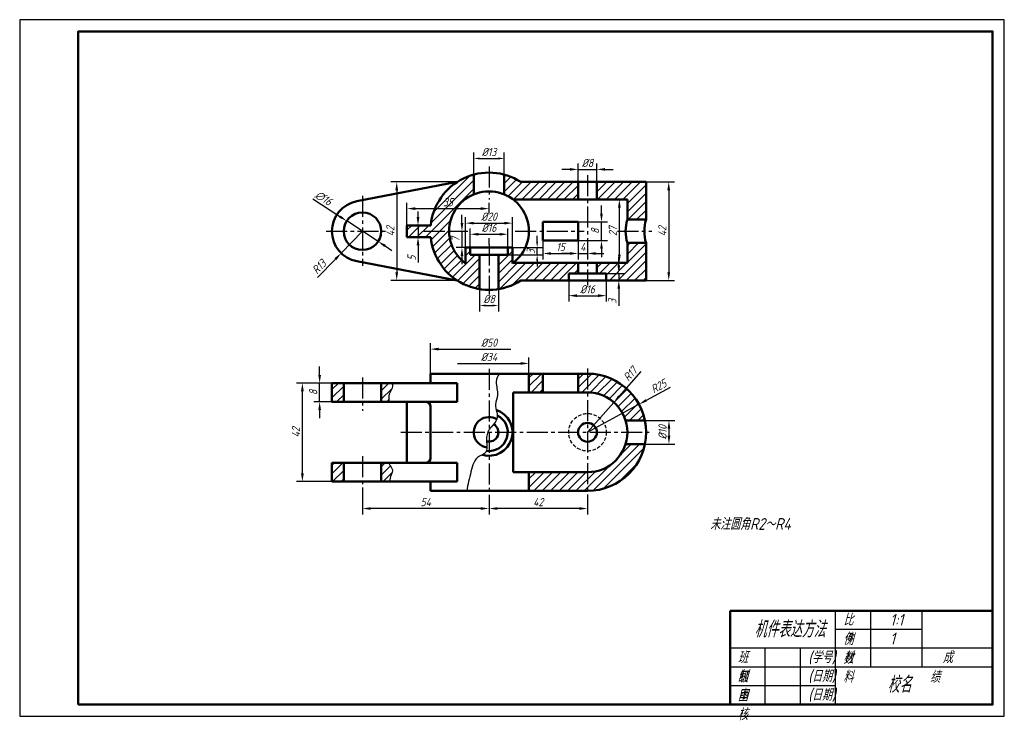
# Model space of a CAD drawing. Header units: millimetres. Extents: x 44 to 992, y 89 to 386.
# Tile 2 of 2: x 572 to 992, y 89 to 386. Entities that reach past the tile are written whole.
import ezdxf

# ---------------------------------------------------------------- set-up
doc = ezdxf.new("R2010")
doc.units = ezdxf.units.MM
doc.header["$LTSCALE"] = 0.47
doc.linetypes.add('CENTER2', pattern=[28.575, 19.05, -3.175, 3.175, -3.175])
doc.linetypes.add('DASHED2', pattern=[9.525, 6.35, -3.175])
for name, color, linetype in [('剖面线层', 7, 'Continuous'), ('尺寸层', 221, 'Continuous'), ('细实线层', 7, 'Continuous')]:
    doc.layers.add(name, color=color, linetype=linetype)
for name, color, linetype, lineweight in [('点画线层', 3, 'CENTER2', 25), ('粗实线层', 7, 'Continuous', 50), ('虚线层', 2, 'DASHED2', 25)]:
    doc.layers.add(name, color=color, linetype=linetype, lineweight=lineweight)
doc.styles.add('工程字体（斜）', font='gbeitc.shx', dxfattribs={"bigfont": 'gbcbig.shx'})
doc.styles.add('工程斜体', font='gbeitc.shx', dxfattribs={"bigfont": 'gbcbig.shx'})
doc.dimstyles.new('gb35比1', dxfattribs={"dimtxt": 3.5, "dimasz": 3.5, "dimexe": 2.5, "dimexo": 0, "dimgap": 1, "dimtad": 1, "dimdsep": 46, "dimtxsty": '工程字体（斜）', "dimcen": 0, "dimadec": 0, "dimazin": 0, "dimtfac": 1, "dimtmove": 0, "dimatfit": 3, "dimfxl": 0, "dimarcsym": 0})
doc.dimstyles.new('直径加引线', dxfattribs={"dimtxt": 3.5, "dimasz": 2.5, "dimexe": 2.5, "dimexo": 0, "dimgap": 1, "dimtad": 1, "dimtoh": 1, "dimdsep": 46, "dimtxsty": '工程字体（斜）', "dimcen": 0, "dimadec": 0, "dimazin": 0, "dimtfac": 1, "dimtmove": 1, "dimatfit": 3, "dimfxl": 0, "dimarcsym": 0})
pattern_1 = [(45, (-423.434, -88.9623), (-1.796051, 1.796051), [])]

# ---------------------------------------------------------------- blocks, each defined once
blk = doc.blocks.new('*D155')
at = {"layer": 'Defpoints', "color": 0, "ltscale": 0.5}
for p in [(839.61, 316.78), (839.61, 274.78), (849.27, 274.78)]:
    blk.add_point(p, dxfattribs=at)
at = {"layer": '尺寸层', "color": 0, "lineweight": -2, "ltscale": 0.5}
for p, q in [((839.61, 316.78), (851.77, 316.78)), ((849.27, 313.28), (849.27, 278.28)), ((839.61, 274.78), (851.77, 274.78))]:
    blk.add_line(p, q, dxfattribs=at)
at = {"layer": '尺寸层', "color": 0, "ltscale": 0.5}
for points in [[(848.68, 313.28), (849.85, 313.28), (849.27, 316.78)], [(848.68, 278.28), (849.85, 278.28), (849.27, 274.78)]]:
    blk.add_solid(points, dxfattribs=at)
at = {"layer": '尺寸层', "color": 0, "ltscale": 0.5, "insert": (846.52, 295.78), "char_height": 3.5, "attachment_point": 5, "rotation": 90, "style": '工程字体（斜）'}
blk.add_mtext('42', dxfattribs=at)
blk = doc.blocks.new('*D156')
at = {"layer": 'Defpoints', "color": 0, "ltscale": 0.5}
for p in [(822.61, 277.78), (827.97, 277.78), (822.61, 274.78)]:
    blk.add_point(p, dxfattribs=at)
at = {"layer": '尺寸层', "color": 0, "lineweight": -2, "ltscale": 0.5}
for p, q in [((827.97, 281.28), (827.97, 284.78)), ((822.61, 277.78), (830.47, 277.78)), ((827.97, 277.78), (827.97, 274.78)), ((822.61, 274.78), (830.47, 274.78)), ((827.97, 271.28), (827.97, 263.95))]:
    blk.add_line(p, q, dxfattribs=at)
at = {"layer": '尺寸层', "color": 0, "ltscale": 0.5}
for points in [[(827.38, 281.28), (828.55, 281.28), (827.97, 277.78)], [(827.38, 271.28), (828.55, 271.28), (827.97, 274.78)]]:
    blk.add_solid(points, dxfattribs=at)
at = {"layer": '尺寸层', "color": 0, "ltscale": 0.5, "insert": (825.22, 265.86), "char_height": 3.5, "attachment_point": 5, "rotation": 90, "style": '工程字体（斜）'}
blk.add_mtext('3', dxfattribs=at)
blk = doc.blocks.new('*D157')
at = {"layer": 'Defpoints', "color": 0, "ltscale": 0.5}
for p in [(806.61, 274.78), (822.61, 274.78), (822.61, 268.3)]:
    blk.add_point(p, dxfattribs=at)
at = {"layer": '尺寸层', "color": 0, "lineweight": -2, "ltscale": 0.5}
for p, q in [((806.61, 274.78), (806.61, 265.8)), ((822.61, 274.78), (822.61, 265.8)), ((810.11, 268.3), (819.11, 268.3))]:
    blk.add_line(p, q, dxfattribs=at)
at = {"layer": '尺寸层', "color": 0, "ltscale": 0.5}
for points in [[(810.11, 268.89), (810.11, 267.72), (806.61, 268.3)], [(819.11, 268.89), (819.11, 267.72), (822.61, 268.3)]]:
    blk.add_solid(points, dxfattribs=at)
at = {"layer": '尺寸层', "color": 0, "ltscale": 0.5, "insert": (814.61, 271.05), "char_height": 3.5, "attachment_point": 5, "style": '工程字体（斜）'}
blk.add_mtext('%%C16', dxfattribs=at)
blk = doc.blocks.new('*D158')
at = {"layer": 'Defpoints', "color": 0, "ltscale": 0.5}
for p in [(782.61, 299.23), (762.61, 288.78), (782.61, 288.78)]:
    blk.add_point(p, dxfattribs=at)
at = {"layer": '尺寸层', "color": 0, "lineweight": -2, "ltscale": 0.5}
for p, q in [((762.61, 288.78), (762.61, 301.73)), ((766.11, 299.23), (779.11, 299.23)), ((782.61, 288.78), (782.61, 301.73))]:
    blk.add_line(p, q, dxfattribs=at)
at = {"layer": '尺寸层', "color": 0, "ltscale": 0.5}
for points in [[(766.11, 299.82), (766.11, 298.65), (762.61, 299.23)], [(779.11, 299.82), (779.11, 298.65), (782.61, 299.23)]]:
    blk.add_solid(points, dxfattribs=at)
at = {"layer": '尺寸层', "color": 0, "ltscale": 0.5, "insert": (772.61, 301.98), "char_height": 3.5, "attachment_point": 5, "style": '工程字体（斜）'}
blk.add_mtext('%%C20', dxfattribs=at)
blk = doc.blocks.new('*D159')
at = {"layer": 'Defpoints', "color": 0, "ltscale": 0.5}
for p in [(780.61, 294.49), (764.61, 288.78), (780.61, 288.78)]:
    blk.add_point(p, dxfattribs=at)
at = {"layer": '尺寸层', "color": 0, "lineweight": -2, "ltscale": 0.5}
for p, q in [((764.61, 288.78), (764.61, 296.99)), ((768.11, 294.49), (777.11, 294.49)), ((780.61, 288.78), (780.61, 296.99))]:
    blk.add_line(p, q, dxfattribs=at)
at = {"layer": '尺寸层', "color": 0, "ltscale": 0.5}
for points in [[(768.11, 295.08), (768.11, 293.91), (764.61, 294.49)], [(777.11, 295.08), (777.11, 293.91), (780.61, 294.49)]]:
    blk.add_solid(points, dxfattribs=at)
at = {"layer": '尺寸层', "color": 0, "ltscale": 0.5, "insert": (772.61, 297.24), "char_height": 3.5, "attachment_point": 5, "style": '工程字体（斜）'}
blk.add_mtext('%%C16', dxfattribs=at)
blk = doc.blocks.new('*D133')
at = {"layer": 'Defpoints', "color": 0, "ltscale": 0.5}
for p in [(755.61, 295.78), (761.06, 288.78), (762.61, 288.78)]:
    blk.add_point(p, dxfattribs=at)
at = {"layer": '尺寸层', "color": 0, "lineweight": -2, "ltscale": 0.5}
for p, q in [((761.06, 299.28), (761.06, 302.78)), ((755.61, 295.78), (763.56, 295.78)), ((761.06, 295.78), (761.06, 288.78)), ((762.61, 288.78), (758.56, 288.78)), ((761.06, 285.28), (761.06, 281.78))]:
    blk.add_line(p, q, dxfattribs=at)
at = {"layer": '尺寸层', "color": 0, "ltscale": 0.5}
for points in [[(760.48, 299.28), (761.65, 299.28), (761.06, 295.78)], [(760.48, 285.28), (761.65, 285.28), (761.06, 288.78)]]:
    blk.add_solid(points, dxfattribs=at)
at = {"layer": '尺寸层', "color": 0, "ltscale": 0.5, "insert": (758.31, 292.28), "char_height": 3.5, "attachment_point": 5, "rotation": 90, "style": '工程字体（斜）'}
blk.add_mtext('7', dxfattribs=at)
blk = doc.blocks.new('*D160')
at = {"layer": 'Defpoints', "color": 0, "ltscale": 0.5}
for p in [(759.05, 316.78), (733.24, 274.78), (759.05, 274.78)]:
    blk.add_point(p, dxfattribs=at)
at = {"layer": '尺寸层', "color": 0, "lineweight": -2, "ltscale": 0.5}
for p, q in [((759.05, 316.78), (730.74, 316.78)), ((733.24, 313.28), (733.24, 278.28)), ((759.05, 274.78), (730.74, 274.78))]:
    blk.add_line(p, q, dxfattribs=at)
at = {"layer": '尺寸层', "color": 0, "ltscale": 0.5}
for points in [[(732.66, 313.28), (733.82, 313.28), (733.24, 316.78)], [(732.66, 278.28), (733.82, 278.28), (733.24, 274.78)]]:
    blk.add_solid(points, dxfattribs=at)
at = {"layer": '尺寸层', "color": 0, "ltscale": 0.5, "insert": (730.49, 295.78), "char_height": 3.5, "attachment_point": 5, "rotation": 90, "style": '工程字体（斜）'}
blk.add_mtext('42', dxfattribs=at)
blk = doc.blocks.new('*D161')
at = {"layer": 'Defpoints', "color": 0, "ltscale": 0.5}
for p in [(818.61, 322.14), (810.61, 316.78), (818.61, 316.78)]:
    blk.add_point(p, dxfattribs=at)
at = {"layer": '尺寸层', "color": 0, "lineweight": -2, "ltscale": 0.5}
for p, q in [((810.61, 316.78), (810.61, 324.64)), ((818.61, 316.78), (818.61, 324.64)), ((807.11, 322.14), (803.61, 322.14)), ((810.61, 322.14), (818.61, 322.14)), ((822.11, 322.14), (825.61, 322.14))]:
    blk.add_line(p, q, dxfattribs=at)
at = {"layer": '尺寸层', "color": 0, "ltscale": 0.5}
for points in [[(807.11, 322.73), (807.11, 321.56), (810.61, 322.14)], [(822.11, 322.73), (822.11, 321.56), (818.61, 322.14)]]:
    blk.add_solid(points, dxfattribs=at)
at = {"layer": '尺寸层', "color": 0, "ltscale": 0.5, "insert": (814.61, 324.89), "char_height": 3.5, "attachment_point": 5, "style": '工程字体（斜）'}
blk.add_mtext('%%C8', dxfattribs=at)
blk = doc.blocks.new('*D162')
at = {"layer": 'Defpoints', "color": 0, "ltscale": 0.5}
for p in [(810.61, 299.78), (820.59, 299.78), (810.61, 291.78)]:
    blk.add_point(p, dxfattribs=at)
at = {"layer": '尺寸层', "color": 0, "lineweight": -2, "ltscale": 0.5}
for p, q in [((820.59, 303.28), (820.59, 306.78)), ((810.61, 299.78), (823.09, 299.78)), ((820.59, 291.78), (820.59, 299.78)), ((810.61, 291.78), (823.09, 291.78)), ((820.59, 288.28), (820.59, 284.78))]:
    blk.add_line(p, q, dxfattribs=at)
at = {"layer": '尺寸层', "color": 0, "ltscale": 0.5}
for points in [[(820, 303.28), (821.17, 303.28), (820.59, 299.78)], [(820, 288.28), (821.17, 288.28), (820.59, 291.78)]]:
    blk.add_solid(points, dxfattribs=at)
at = {"layer": '尺寸层', "color": 0, "ltscale": 0.5, "insert": (817.84, 295.78), "char_height": 3.5, "attachment_point": 5, "rotation": 90, "style": '工程字体（斜）'}
blk.add_mtext('8', dxfattribs=at)
blk = doc.blocks.new('*D163')
at = {"layer": 'Defpoints', "color": 0, "ltscale": 0.5}
for p in [(828.21, 309.28), (831.61, 309.28), (831.61, 282.28)]:
    blk.add_point(p, dxfattribs=at)
at = {"layer": '尺寸层', "color": 0, "lineweight": -2, "ltscale": 0.5}
for p, q in [((831.61, 309.28), (825.71, 309.28)), ((828.21, 285.78), (828.21, 305.78)), ((831.61, 282.28), (825.71, 282.28))]:
    blk.add_line(p, q, dxfattribs=at)
at = {"layer": '尺寸层', "color": 0, "ltscale": 0.5}
for points in [[(827.62, 305.78), (828.79, 305.78), (828.21, 309.28)], [(827.62, 285.78), (828.79, 285.78), (828.21, 282.28)]]:
    blk.add_solid(points, dxfattribs=at)
at = {"layer": '尺寸层', "color": 0, "ltscale": 0.5, "insert": (825.46, 295.78), "char_height": 3.5, "attachment_point": 5, "rotation": 90, "style": '工程字体（斜）'}
blk.add_mtext('27', dxfattribs=at)
blk = doc.blocks.new('*D164')
at = {"layer": 'Defpoints', "color": 0, "ltscale": 0.5}
for p in [(795.61, 291.78), (810.61, 291.78), (810.61, 286.29)]:
    blk.add_point(p, dxfattribs=at)
at = {"layer": '尺寸层', "color": 0, "lineweight": -2, "ltscale": 0.5}
for p, q in [((795.61, 291.78), (795.61, 283.79)), ((810.61, 291.78), (810.61, 283.79)), ((799.11, 286.29), (807.11, 286.29))]:
    blk.add_line(p, q, dxfattribs=at)
at = {"layer": '尺寸层', "color": 0, "ltscale": 0.5}
for points in [[(799.11, 286.87), (799.11, 285.71), (795.61, 286.29)], [(807.11, 286.87), (807.11, 285.71), (810.61, 286.29)]]:
    blk.add_solid(points, dxfattribs=at)
at = {"layer": '尺寸层', "color": 0, "ltscale": 0.5, "insert": (803.11, 289.04), "char_height": 3.5, "attachment_point": 5, "style": '工程字体（斜）'}
blk.add_mtext('15', dxfattribs=at)
blk = doc.blocks.new('*D134')
at = {"layer": 'Defpoints', "color": 0, "ltscale": 0.5}
for p in [(810.61, 291.78), (814.61, 291.78), (814.61, 286.29)]:
    blk.add_point(p, dxfattribs=at)
at = {"layer": '尺寸层', "color": 0, "lineweight": -2, "ltscale": 0.5}
for p, q in [((810.61, 291.78), (810.61, 283.79)), ((814.61, 291.78), (814.61, 283.79)), ((807.11, 286.29), (803.61, 286.29)), ((810.61, 286.29), (814.61, 286.29)), ((818.11, 286.29), (821.61, 286.29))]:
    blk.add_line(p, q, dxfattribs=at)
at = {"layer": '尺寸层', "color": 0, "ltscale": 0.5}
for points in [[(807.11, 286.87), (807.11, 285.71), (810.61, 286.29)], [(818.11, 286.87), (818.11, 285.71), (814.61, 286.29)]]:
    blk.add_solid(points, dxfattribs=at)
at = {"layer": '尺寸层', "color": 0, "ltscale": 0.5, "insert": (812.61, 289.04), "char_height": 3.5, "attachment_point": 5, "style": '工程字体（斜）'}
blk.add_mtext('4', dxfattribs=at)
blk = doc.blocks.new('*D165')
at = {"layer": 'Defpoints', "color": 0, "ltscale": 0.5}
for p in [(718.61, 295.78), (709.57, 286.44)]:
    blk.add_point(p, dxfattribs=at)
at = {"layer": '尺寸层', "color": 0, "lineweight": -2, "ltscale": 0.5}
for p, q in [((718.61, 295.78), (709.57, 286.44)), ((699.46, 275.99), (707.14, 283.92))]:
    blk.add_line(p, q, dxfattribs=at)
at = {"layer": '尺寸层', "color": 0, "ltscale": 0.5}
blk.add_solid([(706.72, 284.33), (707.56, 283.52), (709.57, 286.44)], dxfattribs=at)
at = {"layer": '尺寸层', "color": 0, "ltscale": 0.5, "insert": (700.1, 280.61), "char_height": 3.5, "attachment_point": 5, "rotation": 45.9281, "style": '工程字体（斜）'}
blk.add_mtext('R13', dxfattribs=at)
blk = doc.blocks.new('*D166')
at = {"layer": 'Defpoints', "color": 0, "ltscale": 0.5}
for p in [(711.91, 300.14), (725.32, 291.41)]:
    blk.add_point(p, dxfattribs=at)
at = {"layer": '尺寸层', "color": 0, "lineweight": -2, "ltscale": 0.5}
for p, q in [((697.47, 309.55), (708.98, 302.05)), ((725.32, 291.41), (711.91, 300.14)), ((728.25, 289.5), (731.18, 287.59))]:
    blk.add_line(p, q, dxfattribs=at)
at = {"layer": '尺寸层', "color": 0, "ltscale": 0.5}
for points in [[(709.3, 302.54), (708.66, 301.56), (711.91, 300.14)], [(728.57, 289.99), (727.93, 289.01), (725.32, 291.41)]]:
    blk.add_solid(points, dxfattribs=at)
at = {"layer": '尺寸层', "color": 0, "ltscale": 0.5, "insert": (702.03, 309.86), "char_height": 3.5, "attachment_point": 5, "rotation": 326.9247, "style": '工程字体（斜）'}
blk.add_mtext('∅16', dxfattribs=at)
blk = doc.blocks.new('*D167')
at = {"layer": 'Defpoints', "color": 0, "ltscale": 0.5}
for p in [(839.11, 215.05), (839.11, 205.05), (849.37, 205.05)]:
    blk.add_point(p, dxfattribs=at)
at = {"layer": '尺寸层', "color": 0, "lineweight": -2, "ltscale": 0.5}
for p, q in [((839.11, 215.05), (851.87, 215.05)), ((849.37, 211.55), (849.37, 208.55)), ((839.11, 205.05), (851.87, 205.05))]:
    blk.add_line(p, q, dxfattribs=at)
at = {"layer": '尺寸层', "color": 0, "ltscale": 0.5}
for points in [[(848.78, 211.55), (849.95, 211.55), (849.37, 215.05)], [(848.78, 208.55), (849.95, 208.55), (849.37, 205.05)]]:
    blk.add_solid(points, dxfattribs=at)
at = {"layer": '尺寸层', "color": 0, "ltscale": 0.5, "insert": (846.62, 210.05), "char_height": 3.5, "attachment_point": 5, "rotation": 90, "style": '工程字体（斜）'}
blk.add_mtext('%%C10', dxfattribs=at)
blk = doc.blocks.new('*D168')
at = {"layer": 'Defpoints', "color": 0, "ltscale": 0.5}
for p in [(836.58, 221.99), (814.61, 210.05)]:
    blk.add_point(p, dxfattribs=at)
at = {"layer": '尺寸层', "color": 0, "lineweight": -2, "ltscale": 0.5}
for p, q in [((849.87, 229.21), (839.65, 223.66)), ((814.61, 210.05), (836.58, 221.99))]:
    blk.add_line(p, q, dxfattribs=at)
at = {"layer": '尺寸层', "color": 0, "ltscale": 0.5}
blk.add_solid([(839.37, 224.17), (839.93, 223.15), (836.58, 221.99)], dxfattribs=at)
at = {"layer": '尺寸层', "color": 0, "ltscale": 0.5, "insert": (844.98, 229.69), "char_height": 3.5, "attachment_point": 5, "rotation": 28.5323, "style": '工程字体（斜）'}
blk.add_mtext('R25', dxfattribs=at)
blk = doc.blocks.new('*D169')
at = {"layer": 'Defpoints', "color": 0, "ltscale": 0.5}
for p in [(825.84, 222.81), (814.61, 210.05)]:
    blk.add_point(p, dxfattribs=at)
at = {"layer": '尺寸层', "color": 0, "lineweight": -2, "ltscale": 0.5}
for p, q in [((837.42, 235.96), (828.16, 225.44)), ((814.61, 210.05), (825.84, 222.81))]:
    blk.add_line(p, q, dxfattribs=at)
at = {"layer": '尺寸层', "color": 0, "ltscale": 0.5}
blk.add_solid([(827.72, 225.82), (828.59, 225.05), (825.84, 222.81)], dxfattribs=at)
at = {"layer": '尺寸层', "color": 0, "ltscale": 0.5, "insert": (832.82, 234.89), "char_height": 3.5, "attachment_point": 5, "rotation": 48.6514, "style": '工程字体（斜）'}
blk.add_mtext('R17', dxfattribs=at)
blk = doc.blocks.new('*D170')
at = {"layer": 'Defpoints', "color": 0, "ltscale": 0.5}
for p in [(772.61, 183.11), (814.61, 180.84), (772.61, 177.55)]:
    blk.add_point(p, dxfattribs=at)
at = {"layer": '尺寸层', "color": 0, "lineweight": -2, "ltscale": 0.5}
for p, q in [((772.61, 183.11), (772.61, 175.05)), ((814.61, 180.84), (814.61, 175.05)), ((811.11, 177.55), (776.11, 177.55))]:
    blk.add_line(p, q, dxfattribs=at)
at = {"layer": '尺寸层', "color": 0, "ltscale": 0.5}
for points in [[(776.11, 178.13), (776.11, 176.97), (772.61, 177.55)], [(811.11, 178.13), (811.11, 176.97), (814.61, 177.55)]]:
    blk.add_solid(points, dxfattribs=at)
at = {"layer": '尺寸层', "color": 0, "ltscale": 0.5, "insert": (793.61, 180.3), "char_height": 3.5, "attachment_point": 5, "style": '工程字体（斜）'}
blk.add_mtext('42', dxfattribs=at)
blk = doc.blocks.new('*D171')
at = {"layer": 'Defpoints', "color": 0, "ltscale": 0.5}
for p in [(718.61, 183.73), (772.61, 183.11), (718.61, 177.55)]:
    blk.add_point(p, dxfattribs=at)
at = {"layer": '尺寸层', "color": 0, "lineweight": -2, "ltscale": 0.5}
for p, q in [((718.61, 183.73), (718.61, 175.05)), ((772.61, 183.11), (772.61, 175.05)), ((769.11, 177.55), (722.11, 177.55))]:
    blk.add_line(p, q, dxfattribs=at)
at = {"layer": '尺寸层', "color": 0, "ltscale": 0.5}
for points in [[(722.11, 178.13), (722.11, 176.97), (718.61, 177.55)], [(769.11, 178.13), (769.11, 176.97), (772.61, 177.55)]]:
    blk.add_solid(points, dxfattribs=at)
at = {"layer": '尺寸层', "color": 0, "ltscale": 0.5, "insert": (745.61, 180.3), "char_height": 3.5, "attachment_point": 5, "style": '工程字体（斜）'}
blk.add_mtext('54', dxfattribs=at)
blk = doc.blocks.new('*D172')
at = {"layer": 'Defpoints', "color": 0, "ltscale": 0.5}
for p in [(700.36, 231.05), (705.61, 231.05), (705.61, 223.05)]:
    blk.add_point(p, dxfattribs=at)
at = {"layer": '尺寸层', "color": 0, "lineweight": -2, "ltscale": 0.5}
for p, q in [((700.36, 234.55), (700.36, 238.05)), ((705.61, 231.05), (697.86, 231.05)), ((700.36, 223.05), (700.36, 231.05)), ((705.61, 223.05), (697.86, 223.05)), ((700.36, 219.55), (700.36, 216.05))]:
    blk.add_line(p, q, dxfattribs=at)
at = {"layer": '尺寸层', "color": 0, "ltscale": 0.5}
for points in [[(699.77, 234.55), (700.94, 234.55), (700.36, 231.05)], [(699.77, 219.55), (700.94, 219.55), (700.36, 223.05)]]:
    blk.add_solid(points, dxfattribs=at)
at = {"layer": '尺寸层', "color": 0, "ltscale": 0.5, "insert": (697.61, 227.05), "char_height": 3.5, "attachment_point": 5, "rotation": 90, "style": '工程字体（斜）'}
blk.add_mtext('8', dxfattribs=at)
blk = doc.blocks.new('*D173')
at = {"layer": 'Defpoints', "color": 0, "ltscale": 0.5}
for p in [(693, 231.05), (705.61, 231.05), (705.61, 189.05)]:
    blk.add_point(p, dxfattribs=at)
at = {"layer": '尺寸层', "color": 0, "lineweight": -2, "ltscale": 0.5}
for p, q in [((705.61, 231.05), (690.5, 231.05)), ((693, 192.55), (693, 227.55)), ((705.61, 189.05), (690.5, 189.05))]:
    blk.add_line(p, q, dxfattribs=at)
at = {"layer": '尺寸层', "color": 0, "ltscale": 0.5}
for points in [[(692.42, 227.55), (693.58, 227.55), (693, 231.05)], [(692.42, 192.55), (693.58, 192.55), (693, 189.05)]]:
    blk.add_solid(points, dxfattribs=at)
at = {"layer": '尺寸层', "color": 0, "ltscale": 0.5, "insert": (690.25, 210.05), "char_height": 3.5, "attachment_point": 5, "rotation": 90, "style": '工程字体（斜）'}
blk.add_mtext('42', dxfattribs=at)
blk = doc.blocks.new('*D174')
at = {"layer": 'Defpoints', "color": 0}
for p in [(779.11, 326.81), (766.11, 319.92), (779.11, 319.92)]:
    blk.add_point(p, dxfattribs=at)
at = {"layer": '尺寸层', "color": 0, "lineweight": -2}
for p, q in [((766.11, 319.92), (766.11, 329.31)), ((779.11, 319.92), (779.11, 329.31)), ((768.61, 326.81), (776.61, 326.81))]:
    blk.add_line(p, q, dxfattribs=at)
at = {"layer": '尺寸层', "color": 0}
for points in [[(768.61, 327.22), (768.61, 326.39), (766.11, 326.81)], [(776.61, 327.22), (776.61, 326.39), (779.11, 326.81)]]:
    blk.add_solid(points, dxfattribs=at)
at = {"layer": '尺寸层', "color": 0, "insert": (772.61, 329.56), "char_height": 3.5, "attachment_point": 5, "style": '工程字体（斜）'}
blk.add_mtext('%%c13', dxfattribs=at)
blk = doc.blocks.new('*D175')
at = {"layer": 'Defpoints', "color": 0}
for p in [(768.61, 271.1), (776.61, 271.1), (776.61, 264.11)]:
    blk.add_point(p, dxfattribs=at)
at = {"layer": '尺寸层', "color": 0, "lineweight": -2}
for p, q in [((768.61, 271.1), (768.61, 261.61)), ((776.61, 271.1), (776.61, 261.61)), ((771.11, 264.11), (774.11, 264.11))]:
    blk.add_line(p, q, dxfattribs=at)
at = {"layer": '尺寸层', "color": 0}
for points in [[(771.11, 264.53), (771.11, 263.69), (768.61, 264.11)], [(774.11, 264.53), (774.11, 263.69), (776.61, 264.11)]]:
    blk.add_solid(points, dxfattribs=at)
at = {"layer": '尺寸层', "color": 0, "insert": (772.61, 266.86), "char_height": 3.5, "attachment_point": 5, "style": '工程字体（斜）'}
blk.add_mtext('%%c8', dxfattribs=at)
blk = doc.blocks.new('tyty')
at = {"layer": '尺寸层'}
h = blk.add_hatch(dxfattribs=at)
h.set_pattern_fill('ANSI31', color=256, scale=0.8, style=0)
h.set_pattern_definition(pattern_1)
h.paths.add_polyline_path([(375.297, 227.814), (354.297, 227.814), (354.297, 220.314), (367.297, 220.314), (367.297, 211.814), (375.297, 211.814)])
h.paths.add_polyline_path([(346.297, 227.814), (321.862, 227.814, 0.077779), (314.797, 230.954), (314.797, 222.522, -0.0653178), (318.629, 220.314), (346.297, 220.314)])
h.paths.add_polyline_path([(301.797, 230.954, 0.2319814), (285.232, 216.456), (294.297, 216.456, -0.1448324), (301.797, 222.522)])
h.paths.add_polyline_path([(294.297, 216.456), (285.232, 216.456, 0.0740874), (283.423, 209.314), (278.011, 209.314), (278.011, 204.314), (280.511, 204.314), (283.423, 204.314, 0.3397167), (304.297, 182.136), (304.297, 196.814), (300.297, 196.814), (300.297, 199.814), (298.297, 199.814), (298.297, 193.066, -0.4066918)])
h.paths.add_polyline_path([(278.011, 209.314), (273.297, 209.314), (273.297, 204.314), (278.011, 204.314)])
h.paths.add_polyline_path([(342.297, 188.814), (346.297, 188.814), (346.297, 193.314), (318.629, 193.314, -0.0060918), (318.297, 193.066), (318.297, 199.814), (316.297, 199.814), (316.297, 196.814), (312.297, 196.814), (312.297, 182.136, 0.1035736), (321.862, 185.814), (342.297, 185.814)])
h.paths.add_polyline_path([(375.297, 201.814), (367.297, 201.814), (367.297, 193.314), (354.297, 193.314), (354.297, 188.814), (358.297, 188.814), (358.297, 185.814), (375.297, 185.814)])
h.paths.add_polyline_path([(287.99, 221.831), (293.605, 221.831), (293.605, 216.581), (287.99, 216.581)], flags=25)
h = blk.add_hatch(dxfattribs=at)
h.set_pattern_fill('ANSI31', color=256, scale=0.8, style=0)
h.set_pattern_definition(pattern_1)
h.paths.add_polyline_path([(246.297, 142.086), (241.297, 142.086), (241.297, 134.086), (246.297, 134.086)])
h.paths.add_polyline_path([(246.297, 108.086), (241.297, 108.086), (241.297, 100.086), (246.297, 100.086)])
edge = h.paths.add_edge_path()
edge.add_spline(control_points=[(265.684, 134.086), (265.568, 135.216), (265.261, 137.574), (267.467, 139.949), (267.058, 141.621), (266.927, 142.086)], knot_values=[4.5812685, 4.5812685, 4.5812685, 4.5812685, 7.9093622, 11.4990337, 12.8819274, 12.8819274, 12.8819274, 12.8819274], degree=3, periodic=0)
edge.add_line((266.927, 142.086), (262.297, 142.086))
edge.add_line((262.297, 142.086), (262.297, 134.086))
edge.add_line((262.297, 134.086), (265.684, 134.086))
edge = h.paths.add_edge_path()
edge.add_spline(control_points=[(266.051, 100.086), (266.049, 100.1), (265.934, 101.035), (266.44, 102.66), (267.76, 105.465), (265.877, 106.498), (265.717, 107.908), (265.71, 108.086)], knot_values=[4.8003002, 4.8003002, 4.8003002, 4.8003002, 4.8422434, 7.6577989, 9.9345412, 12.777795, 13.1657142, 13.1657142, 13.1657142, 13.1657142], degree=3, periodic=0)
edge.add_line((265.71, 108.086), (262.297, 108.086))
edge.add_line((262.297, 108.086), (262.297, 100.086))
edge.add_line((262.297, 100.086), (266.051, 100.086))
h.paths.add_polyline_path([(331.297, 146.086), (325.297, 146.086), (325.297, 138.086), (331.297, 138.086)])
h.paths.add_polyline_path([(350.297, 146.086), (350.297, 138.086, -0.3292444), (366.545, 126.086), (374.792, 126.086, 0.356394)])
h.paths.add_polyline_path([(350.297, 146.086), (346.297, 146.086), (346.297, 138.086), (350.297, 138.086)])
h.paths.add_polyline_path([(374.792, 116.086), (366.545, 116.086, -0.3292444), (350.297, 104.086), (350.297, 96.086, 0.356394)])
h.paths.add_polyline_path([(350.297, 104.086), (325.297, 104.086), (325.297, 96.086), (350.297, 96.086)])
at = {"layer": '剖面线层', "color": 7, "ltscale": 0.5}
for p, q in [((493.1, 37), (456.126, 37)), ((523.1, 29), (411.126, 29)), ((523.1, 21), (411.126, 21)), ((456.126, 13), (411.126, 13))]:
    blk.add_line(p, q, dxfattribs=at)
at = {"layer": '尺寸层', "color": 7, "ltscale": 0.5}
for p, q in [((273.297, 209.314), (273.297, 218.956)), ((308.297, 214.722), (308.297, 218.956)), ((276.797, 216.456), (304.797, 216.456)), ((278.011, 212.814), (278.011, 215.183)), ((278.011, 209.314), (278.011, 204.314)), ((277.742, 204.314), (280.511, 204.314)), ((308.297, 201.206), (308.297, 203.81)), ((278.011, 200.814), (278.011, 193.491)), ((283.297, 146.086), (283.297, 159.058)), ((286.797, 156.558), (317.613, 156.558)), ((325.297, 146.086), (325.297, 152.956)), ((294.797, 150.456), (321.797, 150.456))]:
    blk.add_line(p, q, dxfattribs=at)
at = {"layer": '尺寸层'}
for p, q in [((328.819, 202.314), (328.819, 204.814)), ((316.297, 199.814), (331.319, 199.814)), ((328.819, 196.814), (328.819, 199.814)), ((316.297, 196.814), (331.319, 196.814)), ((328.819, 194.314), (328.819, 191.814))]:
    blk.add_line(p, q, dxfattribs=at)
at = {"layer": '尺寸层', "color": 7, "ltscale": 0.5}
for points in [[(276.797, 217.04), (276.797, 215.873), (273.297, 216.456)], [(304.797, 217.04), (304.797, 215.873), (308.297, 216.456)], [(277.427, 212.814), (278.594, 212.814), (278.011, 209.314)], [(277.427, 200.814), (278.594, 200.814), (278.011, 204.314)], [(286.797, 157.141), (286.797, 155.974), (283.297, 156.558)], [(321.797, 151.039), (321.797, 149.873), (325.297, 150.456)]]:
    blk.add_solid(points, dxfattribs=at)
at = {"layer": '尺寸层'}
for points in [[(328.402, 202.314), (329.235, 202.314), (328.819, 199.814)], [(328.402, 194.314), (329.235, 194.314), (328.819, 196.814)]]:
    blk.add_solid(points, dxfattribs=at)
at = {"layer": '点画线层'}
for p, q in [((308.297, 234.358), (308.297, 220.371)), ((350.297, 230.743), (350.297, 183.797)), ((254.297, 221.872), (254.297, 192.066)), ((238.818, 206.814), (265.124, 206.814)), ((280.505, 206.814), (296.748, 206.814)), ((319.518, 206.814), (348.894, 206.814)), ((363.064, 206.814), (377.745, 206.814)), ((308.297, 201.206), (308.297, 179.873)), ((308.297, 148.082), (308.297, 94.145)), ((350.297, 148.229), (350.297, 91.876)), ((254.297, 144.402), (254.297, 130.304)), ((270.664, 121.086), (377.289, 121.086)), ((254.297, 110.975), (254.297, 94.771))]:
    blk.add_line(p, q, dxfattribs=at)
at = {"layer": '粗实线层', "color": 7, "ltscale": 0.5}
for p, q in [((294.733, 227.814), (251.846, 219.58)), ((301.797, 222.522), (301.797, 230.954)), ((314.797, 222.522), (314.797, 230.954)), ((375.297, 227.814), (321.862, 227.814)), ((346.297, 227.814), (346.297, 220.314)), ((354.297, 227.814), (354.297, 220.314)), ((375.297, 211.814), (375.297, 227.814)), ((318.629, 220.314), (367.297, 220.314)), ((367.297, 211.814), (367.297, 220.314)), ((331.297, 202.814), (331.297, 210.814)), ((331.297, 210.814), (346.297, 210.814)), ((346.297, 210.814), (346.297, 202.814)), ((375.297, 211.814), (367.297, 211.814)), ((273.297, 209.314), (273.297, 204.314)), ((273.297, 209.314), (283.423, 209.314)), ((273.297, 204.314), (283.423, 204.314)), ((346.297, 202.814), (331.297, 202.814)), ((367.297, 193.314), (367.297, 201.814)), ((375.297, 201.814), (367.297, 201.814)), ((375.297, 185.814), (375.297, 201.814)), ((298.297, 199.814), (318.297, 199.814)), ((298.297, 199.814), (298.297, 193.066)), ((300.297, 196.814), (300.297, 199.814)), ((316.297, 196.814), (316.297, 199.814)), ((318.297, 199.814), (318.297, 193.066)), ((294.733, 185.814), (251.846, 194.047)), ((316.297, 196.814), (300.297, 196.814)), ((304.297, 182.136), (304.297, 196.814)), ((312.297, 182.136), (312.297, 196.814)), ((318.629, 193.314), (367.297, 193.314)), ((346.297, 193.314), (346.297, 188.814)), ((354.297, 193.314), (354.297, 188.814)), ((375.297, 185.814), (321.862, 185.814)), ((358.297, 188.814), (342.297, 188.814)), ((342.297, 188.814), (342.297, 185.814)), ((358.297, 185.814), (358.297, 188.814)), ((283.297, 146.086), (283.297, 142.086)), ((350.297, 146.086), (283.297, 146.086)), ((325.297, 146.086), (325.297, 138.086)), ((331.297, 146.086), (331.297, 138.086)), ((346.297, 146.086), (346.297, 138.086)), ((241.297, 142.086), (241.297, 134.086)), ((294.733, 142.086), (241.297, 142.086)), ((246.297, 134.086), (246.297, 142.086)), ((262.297, 134.086), (262.297, 142.086)), ((318.629, 138.086), (318.629, 104.086)), ((350.297, 138.086), (318.629, 138.086)), ((241.297, 134.086), (294.733, 134.086)), ((273.297, 134.086), (273.297, 108.086)), ((283.297, 132.086), (283.297, 110.086)), ((374.792, 126.086), (366.545, 126.086)), ((374.792, 116.086), (366.545, 116.086)), ((241.297, 100.086), (241.297, 108.086)), ((241.297, 108.086), (294.733, 108.086)), ((246.297, 108.086), (246.297, 100.086)), ((262.297, 108.086), (262.297, 100.086)), ((294.733, 100.086), (294.733, 108.086)), ((350.297, 104.086), (318.629, 104.086)), ((325.297, 104.086), (325.297, 96.086)), ((294.733, 100.086), (241.297, 100.086)), ((283.297, 100.086), (283.297, 96.086)), ((350.297, 96.086), (283.297, 96.086)), ((411.126, 5), (411.126, 45))]:
    blk.add_line(p, q, dxfattribs=at)
at = {"layer": '粗实线层', "color": 7}
blk.add_line((294.733, 134.086), (294.733, 142.086), dxfattribs=at)
at = {"layer": '粗实线层'}
blk.add_line((411.126, 45), (523.1, 45), dxfattribs=at)
at = {"layer": '粗实线层', "color": 7}
blk.add_lwpolyline([(133.1, 5), (523.1, 5), (523.1, 292), (133.1, 292)], close=True, dxfattribs=at)
at = {"layer": '粗实线层', "color": 7, "ltscale": 0.5}
blk.add_circle((254.297, 206.814), 8, dxfattribs=at)
at = {"layer": '粗实线层'}
blk.add_circle((350.297, 121.086), 4, dxfattribs=at)
at = {"layer": '粗实线层', "color": 7, "ltscale": 0.5}
for centre, radius, start, end in [((308.297, 206.814), 25, 57.14012, 174.26083), ((308.297, 206.814), 17, 306.03188, 233.96812), ((254.297, 206.814), 13, 100.86719, 259.13281), ((383.545, 206.814), 17, 162.89536, 197.10464), ((391.545, 206.814), 17, 162.89536, 197.10464), ((308.297, 206.814), 25, 185.73917, 302.85988), ((350.297, 121.086), 25, 270, 90), ((350.297, 121.086), 17, 270, 90), ((281.297, 132.086), 2, 0, 90), ((308.297, 121.086), 10, 253.61687, 72.1103), ((308.297, 121.086), 6.5, 58.85487, 261.60592), ((308.297, 121.086), 8, 261.75697, 64.0801), ((308.297, 121.086), 4, 254.54983, 60.38812), ((281.297, 110.086), 2, 270, 0)]:
    blk.add_arc(centre, radius, start, end, dxfattribs=at)
at = {"layer": '细实线层', "color": 7, "ltscale": 0.5}
for p, q in [((456.126, 5), (456.126, 45)), ((471.126, 21), (471.126, 45)), ((493.1, 21), (493.1, 45)), ((426.126, 5), (426.126, 29)), ((441.126, 5), (441.126, 29))]:
    blk.add_line(p, q, dxfattribs=at)
at = {"layer": '细实线层', "color": 7}
blk.add_lwpolyline([(108.1, 0), (528.1, 0), (528.1, 297), (108.1, 297)], close=True, dxfattribs=at)
at = {"layer": '细实线层'}
for points, knots in [([(312.585, 146.086), (311.933, 144.997), (310.712, 142.06), (312.717, 137.404), (310.187, 132.317), (313.086, 126.981), (308.718, 123.27), (306.342, 118.6), (308.371, 112.214), (302.179, 110.599), (300.491, 103.754), (299.175, 98.802), (298.785, 96.086)], [7.0002395, 7.0002395, 7.0002395, 7.0002395, 10.7013563, 16.5252083, 20.4782153, 26.8519365, 30.9950462, 35.8175087, 42.7689994, 45.2409344, 52.778579, 61.1607447, 61.1607447, 61.1607447, 61.1607447]), ([(266.927, 142.086), (267.058, 141.621), (267.467, 139.949), (265.261, 137.574), (265.568, 135.216), (265.684, 134.086)], [4.5812685, 4.5812685, 4.5812685, 4.5812685, 5.9641622, 9.5538337, 12.8819274, 12.8819274, 12.8819274, 12.8819274]), ([(265.71, 108.086), (265.717, 107.908), (265.877, 106.498), (267.76, 105.465), (266.44, 102.66), (265.934, 101.035), (266.049, 100.1), (266.051, 100.086)], [4.8003002, 4.8003002, 4.8003002, 4.8003002, 5.1882194, 8.0314732, 10.3082155, 13.123771, 13.1657142, 13.1657142, 13.1657142, 13.1657142])]:
    blk.add_open_spline(points, degree=3, knots=knots, dxfattribs=at)
at = {"layer": '虚线层', "color": 7, "ltscale": 0.5}
blk.add_circle((350.297, 121.086), 8, dxfattribs=at)
at = {"layer": '尺寸层', "color": 7, "ltscale": 0.5, "char_height": 3.5, "attachment_point": 5, "style": '工程字体（斜）'}
for s, insert in [('35', (290.797, 219.206)), ('%%C50', (308.297, 159.308)), ('%%C34', (308.297, 153.206))]:
    blk.add_mtext(s, dxfattribs=dict(at, insert=insert))
at = {"layer": '尺寸层', "insert": (326.049, 198.12), "char_height": 3.5, "attachment_point": 5, "rotation": 90, "style": '工程字体（斜）'}
blk.add_mtext('3', dxfattribs=at)
at = {"layer": '尺寸层', "color": 7, "ltscale": 0.5, "insert": (275.261, 195.402), "char_height": 3.5, "attachment_point": 5, "rotation": 90, "style": '工程字体（斜）'}
blk.add_mtext('5', dxfattribs=at)
at = {"layer": '细实线层', "color": 7, "ltscale": 0.5, "style": '工程斜体'}
blk.add_text('未注圆角R2～R4', height=5, dxfattribs=at).set_placement((402.599, 79.499))
at = {"layer": '细实线层', "color": 7, "attachment_point": 1, "style": '工程斜体'}
for s, insert, char_height, width in [('比例', (459.425, 43.673), 5, 7.01829), ('1:1', (479.351, 43.673), 5, 7.01829), ('机件表达方法', (421.486, 40.616), 7, 56.17155), ('件数', (459.425, 35.673), 5, 7.01829), ('1', (479.351, 35.673), 5, 7.01829), ('班级', (414.425, 27.673), 5, 7.01829), ('(学号)', (444.425, 27.673), 5, 11.27531), ('材料', (459.425, 27.673), 5, 7.01829), ('  成   绩', (496.399, 27.673), 5, 16.32182), ('制图', (414.425, 19.673), 5, 7.01829), ('(日期)', (444.425, 19.673), 5, 11.55911), ('校名', (478.236, 17.034), 7, 53.9686), ('审核', (414.425, 11.673), 5, 7.01829), ('(日期)', (444.425, 11.673), 5, 11.70088)]:
    blk.add_mtext(s, dxfattribs=dict(at, insert=insert, char_height=char_height, width=width))
at = {"layer": '尺寸层'}
for base, p1, p2, text, picture, middle in [((314.797, 237.845), (301.797, 230.954), (314.797, 230.954), '%%c13', '*D174', (308.297, 240.595)), ((312.297, 175.147), (304.297, 182.136), (312.297, 182.136), '%%c8', '*D175', (308.297, 177.897))]:
    dim = blk.add_linear_dim(base=base, p1=p1, p2=p2, text=text, dimstyle='直径加引线', override={"dimfxl": 2.5}, dxfattribs=at)
    dim.commit()
    dim.dimension.update_dxf_attribs({"geometry": picture, "text_midpoint": middle, "insert": (-464.316, -88.962)})
at = {"layer": '尺寸层', "color": 7, "ltscale": 0.5}
for base, p1, p2, picture, middle in [((354.297, 233.181), (346.297, 227.814), (354.297, 227.814), '*D161', (350.297, 235.931)), ((318.297, 210.271), (298.297, 199.814), (318.297, 199.814), '*D158', (308.297, 213.021)), ((316.297, 205.532), (300.297, 199.814), (316.297, 199.814), '*D159', (308.297, 208.282)), ((358.297, 179.341), (342.297, 185.814), (358.297, 185.814), '*D157', (350.297, 182.091))]:
    dim = blk.add_linear_dim(base=base, p1=p1, p2=p2, text='%%C<>', dimstyle='gb35比1', dxfattribs=at)
    dim.commit()
    dim.dimension.update_dxf_attribs({"geometry": picture, "text_midpoint": middle, "insert": (-464.316, -88.962)})
for base, p1, p2, picture, middle in [((268.922, 185.814), (294.733, 227.814), (294.733, 185.814), '*D160', (266.172, 206.814)), ((384.951, 185.814), (375.297, 227.814), (375.297, 185.814), '*D155', (382.201, 206.814)), ((363.89, 220.314), (367.297, 193.314), (367.297, 220.314), '*D163', (361.14, 206.814)), ((356.271, 210.814), (346.297, 202.814), (346.297, 210.814), '*D162', (353.521, 206.814)), ((296.748, 199.814), (291.297, 206.814), (298.297, 199.814), '*D133', (293.998, 203.314)), ((236.039, 142.086), (241.297, 134.086), (241.297, 142.086), '*D172', (233.289, 138.086)), ((228.683, 142.086), (241.297, 100.086), (241.297, 142.086), '*D173', (225.933, 121.086))]:
    dim = blk.add_linear_dim(base=base, p1=p1, p2=p2, angle=90, dimstyle='gb35比1', dxfattribs=at)
    dim.commit()
    dim.dimension.update_dxf_attribs({"geometry": picture, "text_midpoint": middle, "insert": (-464.316, -88.962)})
dim = blk.add_diameter_dim_2p(p1=(261.001, 202.448), p2=(247.594, 211.18), dimstyle='gb35比1', dxfattribs=at)
dim.commit()
dim.dimension.update_dxf_attribs({"geometry": '*D166', "text_midpoint": (236.217, 218.589), "dimtype": 131, "insert": (-464.316, -88.962)})
for center, mpoint, picture, middle in [((254.297, 206.814), (245.255, 197.474), '*D165', (235.787, 191.648)), ((350.297, 121.086), (372.261, 133.027), '*D168', (380.666, 140.728))]:
    dim = blk.add_radius_dim(center=center, mpoint=mpoint, dimstyle='gb35比1', dxfattribs=at)
    dim.commit()
    dim.dimension.update_dxf_attribs({"geometry": picture, "text_midpoint": middle, "insert": (-464.316, -88.962)})
for base, p1, p2, picture, middle in [((346.297, 197.327), (331.297, 202.814), (346.297, 202.814), '*D164', (338.797, 200.077)), ((308.297, 88.588), (350.297, 91.876), (308.297, 94.145), '*D170', (329.297, 91.338))]:
    dim = blk.add_linear_dim(base=base, p1=p1, p2=p2, dimstyle='gb35比1', dxfattribs=at)
    dim.commit()
    dim.dimension.update_dxf_attribs({"geometry": picture, "text_midpoint": middle, "insert": (-464.316, -88.962)})
for base, p1, p2, picture, middle in [((350.297, 197.327), (346.297, 202.814), (350.297, 202.814), '*D134', (348.297, 200.077)), ((254.297, 88.588), (308.297, 94.145), (254.297, 94.771), '*D171', (281.297, 91.338))]:
    dim = blk.add_linear_dim(base=base, p1=p1, p2=p2, dimstyle='gb35比1', override={"dimtmove": 1}, dxfattribs=at)
    dim.commit()
    dim.dimension.update_dxf_attribs({"geometry": picture, "text_midpoint": middle, "insert": (-464.316, -88.962)})
dim = blk.add_linear_dim(base=(363.649, 188.814), p1=(358.297, 185.814), p2=(358.297, 188.814), angle=90, dimstyle='gb35比1', dxfattribs=at)
dim.commit()
dim.dimension.update_dxf_attribs({"geometry": '*D156', "text_midpoint": (363.649, 176.902), "dimtype": 128, "insert": (-464.316, -88.962)})
dim = blk.add_radius_dim(center=(350.297, 121.086), mpoint=(361.528, 133.848), dimstyle='gb35比1', dxfattribs=at)
dim.commit()
dim.dimension.update_dxf_attribs({"geometry": '*D169', "text_midpoint": (370.564, 144.116), "dimtype": 132, "insert": (-464.316, -88.962)})
dim = blk.add_linear_dim(base=(385.05, 116.086), p1=(374.792, 126.086), p2=(374.792, 116.086), angle=90, text='%%C<>', dimstyle='gb35比1', dxfattribs=at)
dim.commit()
dim.dimension.update_dxf_attribs({"geometry": '*D167', "text_midpoint": (385.05, 121.086), "dimtype": 128, "insert": (-464.316, -88.962)})

msp = doc.modelspace()

# ---------------------------------------------------------------- block references
at = {"layer": '尺寸层'}
msp.add_blockref('tyty', (464.32, 88.96), dxfattribs=at)

doc.saveas('drawing.dxf')
